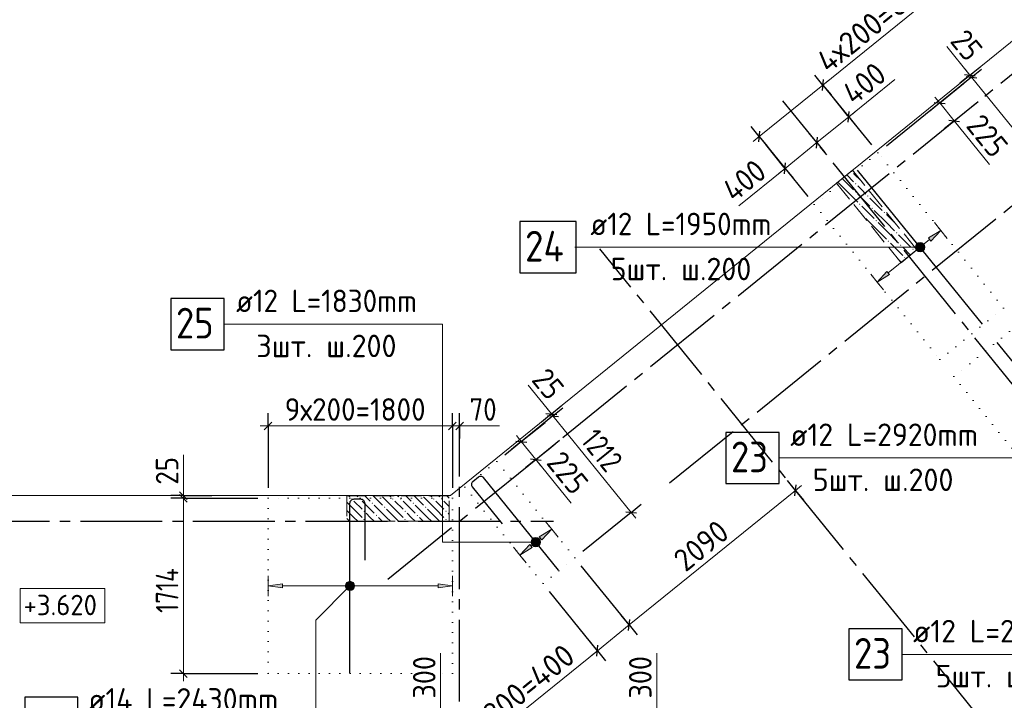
# Model space of a CAD drawing. Header units: millimetres. Extents: x 0 to 42000, y -76 to 29700.
# Tile 12 of 16: x 15164 to 24779, y 16732 to 23382. Entities that reach past the tile are written whole.
import ezdxf

# ---------------------------------------------------------------- set-up
doc = ezdxf.new("R2010")
doc.units = ezdxf.units.MM
for name, pattern in [('______2', [270, 200, -70]), ('______5', [1100, 800, -100, 100, -100]), ('______9', [100, 0, -100])]:
    doc.linetypes.add(name, pattern=pattern)
for name, color, linetype, lineweight in [('Standard', 7, 'Continuous', 25), ('ЖБ Перекрытие верхний уровень', 7, 'Continuous', 18), ('Общий01', 7, 'Continuous', 13), ('Позиционная метка номер позиции', 7, 'Continuous', 13), ('Размерная линия_ общее', 7, 'Continuous', 13)]:
    doc.layers.add(name, color=color, linetype=linetype, lineweight=lineweight)
doc.layers.add('ЖБ Пилон', color=7, linetype='______2', lineweight=13, true_color=0xa0a0a0)
doc.layers.add('Оси', color=7, linetype='______5', lineweight=13, true_color=0x656565)
doc.styles.add('ISOCPEUR', font='txt')

msp = doc.modelspace()

# ---------------------------------------------------------------- hatches: boundary and pattern name
at = {"linetype": 'Continuous', "lineweight": 13, "transparency": 33554687}
for points in [[(24062.3, 21219.1), (24158.5, 21322.7), (24037.1, 21250.2)], [(20262.7, 18299.8), (20358.9, 18403.5), (20237.5, 18330.9)], [(19248.7, 17830), (19388.7, 17850), (19248.7, 17870)]]:
    msp.add_hatch(color=7, dxfattribs=at).paths.add_polyline_path(points)
for points in [[(23658.2, 20891.9), (23536.8, 20819.3), (23633, 20922.9)], [(20169.5, 18224.3), (20048.1, 18151.7), (20144.3, 18255.4)], [(17728.7, 17830), (17588.7, 17850), (17728.7, 17870)]]:
    msp.add_hatch(color=7, dxfattribs=at).paths.add_polyline_path(points, flags=16)
at = {"layer": 'ЖБ Пилон', "linetype": 'Continuous', "lineweight": 18, "transparency": 33554687}
for points in [[(23288.2, 21904.4), (23293.4, 21899.2), (23286.9, 21892.7), (23281.1, 21898.6)], [(23320.4, 21779.2), (23326.9, 21785.7), (23333.4, 21779.2), (23326.9, 21772.7)], [(23320.4, 21699.2), (23326.9, 21705.7), (23333.4, 21699.2), (23326.9, 21692.7)], [(23440.4, 21659.2), (23446.9, 21665.7), (23453.4, 21659.2), (23446.9, 21652.7)], [(23360.4, 21579.2), (23366.9, 21585.7), (23373.4, 21579.2), (23366.9, 21572.7)], [(23480.4, 21539.2), (23486.9, 21545.7), (23493.4, 21539.2), (23486.9, 21532.7)], [(23402.8, 21461.6), (23406.9, 21465.7), (23413.4, 21459.2), (23408.6, 21454.4)], [(23600.4, 21499.2), (23606.9, 21505.7), (23613.4, 21499.2), (23606.9, 21492.7)], [(23520.4, 21419.2), (23526.9, 21425.7), (23533.4, 21419.2), (23526.9, 21412.7)], [(23720.4, 21379.2), (23724, 21382.8), (23729.8, 21375.6), (23726.9, 21372.7)], [(23720.4, 21299.2), (23726.9, 21305.7), (23733.4, 21299.2), (23726.9, 21292.7)], [(23640.4, 21219.2), (23646.9, 21225.7), (23653.4, 21219.2), (23646.9, 21212.7)], [(23760.4, 21179.2), (23766.9, 21185.7), (23773.4, 21179.2), (23766.9, 21172.7)], [(23800.4, 21059.2), (23806.9, 21065.7), (23813.4, 21059.2), (23806.9, 21052.7)], [(23880.4, 21139.2), (23886.9, 21145.7), (23893.4, 21139.2), (23886.9, 21132.7)], [(18400.4, 18699.2), (18406.9, 18705.7), (18413.4, 18699.2), (18406.9, 18692.7)], [(18480.4, 18699.2), (18486.9, 18705.7), (18493.4, 18699.2), (18486.9, 18692.7)], [(18600.4, 18659.2), (18606.9, 18665.7), (18613.4, 18659.2), (18606.9, 18652.7)], [(18800.4, 18699.2), (18806.9, 18705.7), (18813.4, 18699.2), (18806.9, 18692.7)], [(18880.4, 18699.2), (18886.9, 18705.7), (18893.4, 18699.2), (18886.9, 18692.7)], [(19000.4, 18659.2), (19006.9, 18665.7), (19013.4, 18659.2), (19006.9, 18652.7)], [(19200.4, 18699.2), (19206.9, 18705.7), (19213.4, 18699.2), (19206.9, 18692.7)], [(19280.4, 18699.2), (19286.9, 18705.7), (19293.4, 18699.2), (19286.9, 18692.7)], [(18520.4, 18579.2), (18526.9, 18585.7), (18533.4, 18579.2), (18526.9, 18572.7)], [(18720.4, 18619.2), (18726.9, 18625.7), (18733.4, 18619.2), (18726.9, 18612.7)], [(18920.4, 18579.2), (18926.9, 18585.7), (18933.4, 18579.2), (18926.9, 18572.7)], [(19120.4, 18619.2), (19126.9, 18625.7), (19133.4, 18619.2), (19126.9, 18612.7)], [(19320.4, 18579.2), (19326.9, 18585.7), (19333.4, 18579.2), (19326.9, 18572.7)], [(18520.4, 18499.2), (18526.9, 18505.7), (18533.4, 18499.2), (18526.9, 18492.7)], [(18640.4, 18539.2), (18646.9, 18545.7), (18653.4, 18539.2), (18646.9, 18532.7)], [(18920.4, 18499.2), (18926.9, 18505.7), (18933.4, 18499.2), (18926.9, 18492.7)], [(19040.4, 18539.2), (19046.9, 18545.7), (19053.4, 18539.2), (19046.9, 18532.7)], [(19320.4, 18499.2), (19326.9, 18505.7), (19333.4, 18499.2), (19326.9, 18492.7)]]:
    msp.add_hatch(color=7, dxfattribs=at).paths.add_polyline_path(points, flags=16)
at = {"layer": 'Позиционная метка номер позиции', "linetype": 'Continuous', "lineweight": 13, "transparency": 33554687}
for points in [[(23917.8, 21136.6), (23917.8, 21181.6), (23911.5, 21159.1)], [(23934, 21120.4), (23934, 21197.8), (23917.8, 21181.6)], [(23934, 21120.4), (23917.8, 21181.6), (23917.8, 21136.6)], [(23956.5, 21114.1), (23956.5, 21204.1), (23934, 21197.8)], [(23956.5, 21114.1), (23934, 21197.8), (23934, 21120.4)], [(23979, 21120.4), (23979, 21197.8), (23956.5, 21204.1)], [(23979, 21120.4), (23956.5, 21204.1), (23956.5, 21114.1)], [(23995.2, 21136.6), (23995.2, 21181.6), (23979, 21197.8)], [(23995.2, 21136.6), (23979, 21197.8), (23979, 21120.4)], [(23995.2, 21181.6), (23995.2, 21136.6), (24001.5, 21159.1)], [(20164.8, 18255.1), (20164.8, 18300.1), (20158.5, 18277.6)], [(20181, 18238.9), (20181, 18316.3), (20164.8, 18300.1)], [(20181, 18238.9), (20164.8, 18300.1), (20164.8, 18255.1)], [(20203.5, 18232.6), (20203.5, 18322.6), (20181, 18316.3)], [(20203.5, 18232.6), (20181, 18316.3), (20181, 18238.9)], [(20226, 18238.9), (20226, 18316.3), (20203.5, 18322.6)], [(20226, 18238.9), (20203.5, 18322.6), (20203.5, 18232.6)], [(20242.2, 18255.1), (20242.2, 18300.1), (20226, 18316.3)], [(20242.2, 18255.1), (20226, 18316.3), (20226, 18238.9)], [(20242.2, 18300.1), (20242.2, 18255.1), (20248.5, 18277.6)], [(18432, 17838.5), (18377.3, 17893.3), (18356.9, 17881.8)], [(18432, 17861.5), (18400.2, 17893.3), (18377.3, 17893.3)], [(18432, 17861.5), (18377.3, 17893.3), (18432, 17838.5)], [(18400.2, 17893.3), (18432, 17861.5), (18420.6, 17881.8)], [(18420.6, 17818.2), (18356.9, 17881.8), (18345.5, 17861.5)], [(18420.6, 17818.2), (18345.5, 17861.5), (18400.2, 17806.7)], [(18400.2, 17806.7), (18345.5, 17861.5), (18345.5, 17838.5)], [(18400.2, 17806.7), (18345.5, 17838.5), (18377.3, 17806.7)], [(18377.3, 17806.7), (18345.5, 17838.5), (18356.9, 17818.2)], [(18432, 17838.5), (18356.9, 17881.8), (18420.6, 17818.2)]]:
    msp.add_hatch(color=7, dxfattribs=at).paths.add_polyline_path(points)

# ---------------------------------------------------------------- linework, layer by layer
at = {"color": 7, "linetype": 'Continuous', "lineweight": 25, "transparency": 33554687}
for p, q in [((24566.3, 20406.1), (23346.7, 21912.2)), ((26539.1, 17969.9), (24709, 20229.8))]:
    msp.add_line(p, q, dxfattribs=at)
at = {"color": 251, "linetype": 'Continuous', "lineweight": 13, "true_color": 0x494949, "transparency": 33554687}
for p, q in [((24158.5, 21322.7), (24095.6, 21400.5)), ((24158.5, 21322.7), (24037.1, 21250.2)), ((24037.1, 21250.2), (24062.3, 21219.1)), ((24062.3, 21219.1), (24158.5, 21322.7)), ((24158.5, 21322.7), (24221.5, 21245)), ((24158.5, 21322.7), (24158.5, 21322.7)), ((23645.6, 20907.4), (24049.7, 21234.6)), ((23536.8, 20819.3), (23473.9, 20897)), ((23536.8, 20819.3), (23633, 20922.9)), ((23658.2, 20891.9), (23536.8, 20819.3)), ((23633, 20922.9), (23658.2, 20891.9)), ((23536.8, 20819.3), (23599.7, 20741.6)), ((23536.8, 20819.3), (23536.8, 20819.3)), ((20358.9, 18403.5), (20296, 18481.2)), ((20358.9, 18403.5), (20237.5, 18330.9)), ((20262.7, 18299.8), (20358.9, 18403.5)), ((20358.9, 18403.5), (20421.9, 18325.8)), ((20358.9, 18403.5), (20358.9, 18403.5)), ((20156.9, 18239.9), (20250.1, 18315.4)), ((20237.5, 18330.9), (20262.7, 18299.8)), ((20048.1, 18151.7), (19985.1, 18229.5)), ((20048.1, 18151.7), (20144.3, 18255.4)), ((20169.5, 18224.3), (20048.1, 18151.7)), ((20144.3, 18255.4), (20169.5, 18224.3)), ((20048.1, 18151.7), (20111, 18074)), ((20048.1, 18151.7), (20048.1, 18151.7)), ((17588.7, 17850), (17588.7, 17950)), ((19388.7, 17850), (19388.7, 17950)), ((17588.7, 17850), (17728.7, 17870)), ((17728.7, 17830), (17588.7, 17850)), ((17588.7, 17850), (17588.7, 17750)), ((17588.7, 17850), (17588.7, 17850)), ((17728.7, 17870), (17728.7, 17830)), ((17728.7, 17850), (19248.7, 17850)), ((19388.7, 17850), (19248.7, 17870)), ((19248.7, 17870), (19248.7, 17830)), ((19248.7, 17830), (19388.7, 17850)), ((19388.7, 17850), (19388.7, 17750)), ((19388.7, 17850), (19388.7, 17850))]:
    msp.add_line(p, q, dxfattribs=at)
at = {"color": 7, "linetype": 'Continuous', "lineweight": 25, "transparency": 33554687}
for points in [[(20048.5, 20909.1), (20598.5, 20909.1), (20598.5, 21409.1), (20048.5, 21409.1), (20048.5, 20909.1)], [(16639.5, 20157.6), (17159.5, 20157.6), (17159.5, 20657.6), (16639.5, 20657.6), (16639.5, 20157.6)], [(22059, 18849.9), (22579, 18849.9), (22579, 19349.9), (22059, 19349.9), (22059, 18849.9)], [(20425.9, 18002.9), (19693.2, 18907.8), (19688.3, 18912.4), (19682.3, 18916.2), (19675.7, 18918.9), (19669.1, 18920.2), (19662.5, 18920.3), (19655.5, 18919.1), (19648.8, 18916.5), (19643.1, 18913.1), (19588.1, 18868.5), (19583.5, 18863.7), (19579.7, 18857.7), (19577, 18851), (19575.7, 18844.5), (19575.6, 18837.9), (19576.8, 18830.8), (19579.4, 18824.2), (19582.8, 18818.5), (19875.1, 18457.6)], [(18388.7, 17000), (18388.7, 18658.5), (18389.8, 18666.2), (18392.4, 18674.1), (18396.5, 18681.3), (18401.4, 18687.3), (18407.4, 18692.3), (18414.7, 18696.3), (18422.6, 18698.9), (18430.2, 18700), (18491.2, 18700), (18498.9, 18698.9), (18506.8, 18696.3), (18514.1, 18692.3), (18520, 18687.3), (18525, 18681.3), (18529.1, 18674.1), (18531.7, 18666.2), (18532.7, 18658.5), (18532.7, 18100)], [(23260.8, 16931.2), (23780.8, 16931.2), (23780.8, 17431.2), (23260.8, 17431.2), (23260.8, 16931.2)], [(15212.8, 16264), (15732.8, 16264), (15732.8, 16764), (15212.8, 16764), (15212.8, 16264)]]:
    msp.add_lwpolyline(points, dxfattribs=at)
at = {"layer": 'Standard', "color": 7, "linetype": 'Continuous', "lineweight": 18, "transparency": 33554687}
for p, q in [((19370.2, 18732), (28172.9, 25860.3)), ((6828.7, 18732), (19370.2, 18732))]:
    msp.add_line(p, q, dxfattribs=at)
at = {"layer": 'Standard', "color": 7, "linetype": '______9', "lineweight": 13, "transparency": 33554687}
for p, q in [((23544.9, 22080.5), (22923.2, 21577)), ((24772.1, 20565), (23544.9, 22080.5)), ((22923.2, 21577), (24150.4, 20061.6)), ((24150.4, 20061.6), (24772.1, 20565)), ((24907.3, 20398.1), (24285.6, 19894.7)), ((24285.6, 19894.7), (26123.2, 17625.4)), ((19822.4, 19066), (19511.6, 18814.3)), ((20585.1, 18124.1), (19822.4, 19066)), ((19511.6, 18814.3), (20274.3, 17872.4)), ((19388.7, 18707), (17588.7, 18707)), ((17588.7, 18707), (17588.7, 16993)), ((19388.7, 16993), (19388.7, 18707)), ((20274.3, 17872.4), (20585.1, 18124.1)), ((17588.7, 16993), (19388.7, 16993))]:
    msp.add_line(p, q, dxfattribs=at)
at = {"layer": 'ЖБ Перекрытие верхний уровень', "color": 7, "linetype": 'Continuous', "lineweight": 18, "transparency": 33554687}
for p, q in [((28172.9, 25860.3), (19370.2, 18732)), ((19370.2, 18732), (6828.7, 18732))]:
    msp.add_line(p, q, dxfattribs=at)
at = {"layer": 'ЖБ Пилон', "color": 253, "linetype": '______2', "lineweight": 13, "true_color": 0xa0a0a0, "transparency": 33554687}
for p, q in [((23296.3, 21910.9), (23140.9, 21785.1)), ((23925.6, 21133.8), (23296.3, 21910.9)), ((23140.9, 21785.1), (23770.2, 21007.9)), ((23770.2, 21007.9), (23925.6, 21133.8)), ((18359.1, 18731.7), (18359.1, 18481.7)), ((19359.1, 18731.7), (18359.1, 18731.7)), ((19359.1, 18481.7), (19359.1, 18731.7)), ((18359.1, 18481.7), (19359.1, 18481.7))]:
    msp.add_line(p, q, dxfattribs=at)
at = {"layer": 'ЖБ Пилон', "color": 9, "linetype": 'Continuous', "lineweight": 18, "true_color": 0xc7c7c7, "transparency": 33554687}
for p, q in [((23226.9, 21799.2), (23196.2, 21829.9)), ((23240.4, 21865.7), (23306.9, 21799.2)), ((23306.9, 21879.2), (23385.9, 21800.2)), ((23152, 21794.1), (23226.9, 21719.2)), ((23226.9, 21799.2), (23306.9, 21719.2)), ((23386.9, 21719.2), (23346.9, 21759.2)), ((23226.9, 21719.2), (23346.9, 21599.2)), ((23346.9, 21679.2), (23466.9, 21559.2)), ((23426.9, 21679.2), (23386.9, 21719.2)), ((23466.9, 21639.2), (23586.9, 21519.2)), ((23386.9, 21559.2), (23506.9, 21439.2)), ((23626.9, 21399.2), (23506.9, 21519.2)), ((23626.9, 21479.2), (23706.9, 21399.2)), ((23546.9, 21319.2), (23426.9, 21439.2)), ((23546.9, 21399.2), (23626.9, 21319.2)), ((23626.9, 21399.2), (23706.9, 21319.2)), ((23546.9, 21319.2), (23626.9, 21239.2)), ((23626.9, 21319.2), (23746.9, 21199.2)), ((23746.9, 21279.2), (23866.9, 21159.2)), ((23666.9, 21199.2), (23786.9, 21079.2)), ((23786.9, 21159.2), (23863, 21083.1)), ((23907.2, 21118.9), (23906.9, 21119.2)), ((23735.8, 21050.3), (23774.6, 21011.5)), ((18426.9, 18599.2), (18359.1, 18667.1)), ((18374.5, 18731.7), (18386.9, 18719.2)), ((18426.9, 18679.2), (18506.9, 18599.2)), ((18466.9, 18719.2), (18454.5, 18731.7)), ((18506.9, 18679.2), (18626.9, 18559.2)), ((18534.5, 18731.7), (18586.9, 18679.2)), ((18614.5, 18731.7), (18706.9, 18639.2)), ((18826.9, 18599.2), (18706.9, 18719.2)), ((18774.5, 18731.7), (18786.9, 18719.2)), ((18826.9, 18679.2), (18906.9, 18599.2)), ((18866.9, 18719.2), (18854.5, 18731.7)), ((18906.9, 18679.2), (19026.9, 18559.2)), ((18934.5, 18731.7), (18986.9, 18679.2)), ((19014.5, 18731.7), (19106.9, 18639.2)), ((19226.9, 18599.2), (19106.9, 18719.2)), ((19174.5, 18731.7), (19186.9, 18719.2)), ((19226.9, 18679.2), (19306.9, 18599.2)), ((19266.9, 18719.2), (19254.5, 18731.7)), ((19306.9, 18679.2), (19359.1, 18627.1)), ((19334.5, 18731.7), (19359.1, 18707.1)), ((18359.1, 18587.1), (18426.9, 18519.2)), ((18426.9, 18599.2), (18506.9, 18519.2)), ((18586.9, 18519.2), (18546.9, 18559.2)), ((18746.9, 18519.2), (18626.9, 18639.2)), ((18746.9, 18599.2), (18826.9, 18519.2)), ((18826.9, 18599.2), (18906.9, 18519.2)), ((18986.9, 18519.2), (18946.9, 18559.2)), ((19146.9, 18519.2), (19026.9, 18639.2)), ((19146.9, 18599.2), (19226.9, 18519.2)), ((19226.9, 18599.2), (19306.9, 18519.2)), ((19359.1, 18547.1), (19346.9, 18559.2)), ((18359.1, 18507.1), (18384.5, 18481.7)), ((18426.9, 18519.2), (18464.5, 18481.7)), ((18624.5, 18481.7), (18586.9, 18519.2)), ((18666.9, 18519.2), (18704.5, 18481.7)), ((18746.9, 18519.2), (18784.5, 18481.7)), ((18826.9, 18519.2), (18864.5, 18481.7)), ((19024.5, 18481.7), (18986.9, 18519.2)), ((19066.9, 18519.2), (19104.5, 18481.7)), ((19146.9, 18519.2), (19184.5, 18481.7)), ((19226.9, 18519.2), (19264.5, 18481.7))]:
    msp.add_line(p, q, dxfattribs=at)
at = {"layer": 'Общий01', "color": 7, "linetype": 'Continuous', "lineweight": 18, "transparency": 33554687}
msp.add_lwpolyline([(15168.4, 17490.2), (15995.1, 17490.2), (15995.1, 17823.5), (15168.4, 17823.5), (15168.4, 17490.2)], dxfattribs=at)
at = {"layer": 'Оси', "color": 8, "linetype": '______5', "lineweight": -3, "transparency": 33554687}
for p, q in [((18759.3, 17915.9), (30968.3, 27802.5)), ((21510.2, 18856.8), (31597.6, 27025.4)), ((33995, 8540.1), (22616.9, 22590.9)), ((32207.6, 7092.6), (20829.5, 21143.4)), ((19458.7, 6819.3), (19458.7, 19514.6)), ((3656, 18482), (20376, 18482))]:
    msp.add_line(p, q, dxfattribs=at)
at = {"layer": 'Позиционная метка номер позиции', "color": 251, "linetype": 'Continuous', "lineweight": 13, "true_color": 0x656565, "transparency": 33554687}
for p, q in [((23007.8, 22743.8), (24173.5, 23687.8)), ((24442.8, 22839.7), (24216.2, 23119.5)), ((23259.5, 22433), (23710.2, 22798)), ((24289.1, 22393.9), (24635.3, 21966.4)), ((22187, 21564.5), (22637.8, 21929.5)), ((20355.8, 19530.1), (20129.2, 19809.9)), ((19458.7, 19414), (19848.7, 19414)), ((16763.1, 18732), (16763.1, 19132)), ((20203.8, 19085.6), (20549.9, 18658.2)), ((20805.2, 17216.8), (19662.8, 16291.7)), ((19274.4, 16632), (19274.4, 17192)), ((21384.2, 16632), (21384.2, 17192))]:
    msp.add_line(p, q, dxfattribs=at)
at = {"layer": 'Позиционная метка номер позиции', "color": 7, "linetype": 'Continuous', "lineweight": 13, "transparency": 33554687}
for p, q in [((23956.5, 21159.1), (20583.5, 21159.1)), ((23911.5, 21159.1), (23911.5, 21159.1)), ((23956.5, 21204.1), (23956.5, 21204.1)), ((24001.5, 21159.1), (24001.5, 21159.1)), ((23956.5, 21114.1), (23956.5, 21114.1)), ((25624, 19099.9), (22579, 19099.9)), ((20158.5, 18277.6), (20158.5, 18277.6)), ((20203.5, 18322.6), (20203.5, 18322.6)), ((20248.5, 18277.6), (20248.5, 18277.6)), ((20203.5, 18232.6), (20203.5, 18232.6)), ((18356.9, 17881.8), (18356.9, 17881.8)), ((18356.9, 17818.2), (18356.9, 17818.2)), ((18420.6, 17881.8), (18420.6, 17881.8)), ((18420.6, 17818.2), (18420.6, 17818.2)), ((27074.8, 17181.2), (23780.8, 17181.2))]:
    msp.add_line(p, q, dxfattribs=at)
for points in [[(20203.5, 18277.6), (19293.5, 18277.6), (19293.5, 20407.6), (17159.5, 20407.6)], [(18388.7, 17850), (18055.4, 17516.7), (18055.4, 16514), (15732.8, 16514)]]:
    msp.add_lwpolyline(points, dxfattribs=at)
for centre in [(23956.5, 21159.1), (20203.5, 18277.6), (18388.7, 17850)]:
    msp.add_circle(centre, 45, dxfattribs=at)
at = {"layer": 'Размерная линия_ общее', "color": 251, "linetype": 'Continuous', "lineweight": 13, "true_color": 0x656565, "transparency": 33554687}
for p, q in [((24442.8, 22839.7), (24395.6, 22898)), ((23007.8, 22743.8), (23066, 22791)), ((24442.8, 22839.7), (24458.5, 22820.3)), ((24458.5, 22820.3), (25685.7, 21304.8)), ((22386, 22240.4), (23007.8, 22743.8)), ((24147.7, 22568.5), (24100.5, 22626.8)), ((24147.7, 22568.5), (24289.1, 22393.9)), ((22948.6, 22181.2), (23259.5, 22433)), ((23259.5, 22433), (23317.8, 22480.2)), ((24289.1, 22393.9), (24336.3, 22335.6)), ((22386, 22240.4), (22327.8, 22193.2)), ((22637.8, 21929.5), (22948.6, 22181.2)), ((22637.8, 21929.5), (22579.5, 21882.3)), ((20355.8, 19530.1), (20308.6, 19588.4)), ((20355.8, 19530.1), (20371.5, 19510.7)), ((20371.5, 19510.7), (21134.2, 18568.8)), ((17588.7, 19414), (17513.7, 19414)), ((19388.7, 19414), (17588.7, 19414)), ((19458.7, 19414), (19388.7, 19414)), ((19458.7, 19414), (19533.7, 19414)), ((20062.3, 19260.3), (20015.1, 19318.6)), ((20062.3, 19260.3), (20203.8, 19085.6)), ((20203.8, 19085.6), (20251, 19027.3)), ((16763.1, 18732), (16763.1, 18807)), ((21116, 17468.5), (22740.3, 18783.8)), ((22740.3, 18783.8), (22798.6, 18831)), ((16763.1, 18732), (16763.1, 18707)), ((16763.1, 18707), (16763.1, 16993)), ((21134.2, 18568.8), (21181.4, 18510.5)), ((20805.2, 17216.8), (21116, 17468.5)), ((20805.2, 17216.8), (20746.9, 17169.6)), ((16763.1, 16993), (16763.1, 16918))]:
    msp.add_line(p, q, dxfattribs=at)
at = {"layer": 'Размерная линия_ общее', "color": 251, "linetype": 'Continuous', "lineweight": -3, "true_color": 0x656565, "transparency": 33554687}
for p, q in [((24442.8, 22839.7), (24539.9, 22918.4)), ((24458.5, 22820.3), (24555.7, 22898.9)), ((23007.8, 22743.8), (22929.1, 22841)), ((24458.5, 22820.3), (23627.3, 22147.2)), ((24442.8, 22839.7), (24345.7, 22761)), ((24458.5, 22820.3), (24361.4, 22741.6)), ((23007.8, 22743.8), (23086.4, 22646.7)), ((23007.8, 22743.8), (23482, 22158.2)), ((24147.7, 22568.5), (24380.8, 22757.3)), ((24147.7, 22568.5), (24244.8, 22647.2)), ((23259.5, 22433), (23180.8, 22530.1)), ((24147.7, 22568.5), (24050.5, 22489.9)), ((24289.1, 22393.9), (24522.3, 22582.7)), ((23259.5, 22433), (23338.2, 22335.8)), ((24289.1, 22393.9), (24386.3, 22472.5)), ((22386, 22240.4), (22307.4, 22337.5)), ((24289.1, 22393.9), (24192, 22315.2)), ((22386, 22240.4), (22464.7, 22143.2)), ((22386, 22240.4), (22860.3, 21654.7)), ((22948.6, 22181.2), (22870, 22278.4)), ((22948.6, 22181.2), (23027.3, 22084.1)), ((22948.6, 22181.2), (22948.6, 22181.2)), ((22637.8, 21929.5), (22559.1, 22026.7)), ((22637.8, 21929.5), (22716.4, 21832.4)), ((17588.7, 19414), (17588.7, 19539)), ((19388.7, 19414), (19388.7, 19539)), ((19458.7, 19414), (19458.7, 19539)), ((20355.8, 19530.1), (20258.6, 19451.4)), ((20355.8, 19530.1), (20452.9, 19608.7)), ((20355.8, 19530.1), (20355.8, 19530.1)), ((20371.5, 19510.7), (20468.6, 19589.3)), ((20371.5, 19510.7), (19900.1, 19129)), ((20062.3, 19260.3), (20293.8, 19447.7)), ((20371.5, 19510.7), (20274.3, 19432)), ((17588.7, 19414), (17588.7, 19289)), ((17588.7, 19414), (17588.7, 18807)), ((19388.7, 19414), (19388.7, 19289)), ((19388.7, 19414), (19388.7, 18807)), ((19458.7, 19414), (19458.7, 19414.6)), ((19458.7, 19414), (19458.7, 19289)), ((20062.3, 19260.3), (20159.5, 19339)), ((20062.3, 19260.3), (19965.2, 19181.6)), ((20203.8, 19085.6), (20435.2, 19273)), ((20203.8, 19085.6), (20300.9, 19164.3)), ((20203.8, 19085.6), (20106.6, 19006.9)), ((22740.3, 18783.8), (22661.6, 18881)), ((22740.3, 18783.8), (22818.9, 18686.7)), ((22740.3, 18783.8), (22740.3, 18783.8)), ((16763.1, 18732), (16638.1, 18732)), ((16763.1, 18707), (16638.1, 18707)), ((16763.1, 18732), (16888.1, 18732)), ((16763.1, 18732), (17041.2, 18732)), ((16763.1, 18707), (16888.1, 18707)), ((16763.1, 18707), (17488.7, 18707)), ((21134.2, 18568.8), (20662.9, 18187.1)), ((21134.2, 18568.8), (21037.1, 18490.1)), ((21134.2, 18568.8), (21231.4, 18647.4)), ((21116, 17468.5), (21037.4, 17565.7)), ((21116, 17468.5), (21194.7, 17371.4)), ((20805.2, 17216.8), (20726.5, 17313.9)), ((20805.2, 17216.8), (20883.9, 17119.6)), ((16763.1, 16993), (16638.1, 16993)), ((16763.1, 16993), (16888.1, 16993)), ((16763.1, 16993), (17488.7, 16993))]:
    msp.add_line(p, q, dxfattribs=at)
at = {"layer": 'Размерная линия_ общее', "color": 251, "linetype": 'Continuous', "lineweight": 25, "true_color": 0x656565, "transparency": 33554687}
for p, q in [((23002.2, 22691.1), (23013.3, 22796.6)), ((24390.1, 22845.3), (24495.5, 22834.2)), ((24405.8, 22825.8), (24511.3, 22814.7)), ((24094.9, 22574.1), (24200.4, 22563)), ((23253.9, 22380.2), (23265, 22485.7)), ((24236.4, 22399.4), (24341.9, 22388.3)), ((22380.5, 22187.6), (22391.6, 22293.1)), ((22943.1, 22128.5), (22954.2, 22234)), ((22632.2, 21876.8), (22643.3, 21982.3)), ((20303, 19535.6), (20408.5, 19524.5)), ((17626.2, 19451.5), (17551.2, 19376.5)), ((19426.2, 19451.5), (19351.2, 19376.5)), ((19496.2, 19451.5), (19421.2, 19376.5)), ((20318.7, 19516.2), (20424.2, 19505.1)), ((20009.6, 19265.8), (20115.1, 19254.8)), ((20151, 19091.2), (20256.5, 19080.1)), ((16725.6, 18769.5), (16800.6, 18694.5)), ((22734.7, 18731.1), (22745.8, 18836.5)), ((16725.6, 18744.5), (16800.6, 18669.5)), ((21081.5, 18574.3), (21187, 18563.2)), ((21110.5, 17415.8), (21121.6, 17521.3)), ((20799.6, 17164.1), (20810.7, 17269.5)), ((16725.6, 17030.5), (16800.6, 16955.5))]:
    msp.add_line(p, q, dxfattribs=at)
at = {"layer": 'Размерная линия_ общее', "color": 251, "linetype": 'Continuous', "lineweight": -3, "true_color": 0x656565, "transparency": 33554687}
for points in [[(24442.8, 22839.7), (24456, 22850.4), (24456, 22850.4), (24456, 22850.4), (24456, 22850.4), (24456, 22850.4), (24456, 22850.4), (24456, 22850.4), (24456, 22850.4), (24456, 22850.4), (24456, 22850.4), (24456, 22850.4), (24456, 22850.4), (24456, 22850.4), (24456, 22850.4), (24466.8, 22859.1), (24466.8, 22859.1), (24472.4, 22863.6)], [(23259.5, 22433), (23248.8, 22446.2), (23248.8, 22446.2), (23070.7, 22666.1)], [(22637.8, 21929.5), (22627.1, 21942.7), (22627.1, 21942.7), (22449, 22162.7)], [(21116, 17468.5), (21104.3, 17483), (21104.3, 17483), (20648.1, 18046.4)], [(20805.2, 17216.8), (20792.9, 17232), (20792.9, 17232), (20337.2, 17794.7)]]:
    msp.add_lwpolyline(points, dxfattribs=at)

# ---------------------------------------------------------------- texts
at = {"color": 7, "linetype": 'Continuous', "lineweight": 13, "transparency": 33554687, "attachment_point": 7, "style": 'ISOCPEUR'}
for s, insert, char_height, width in [('\\W0.94;ø12 L=1950mm ', (20736.5, 21276.5), 220, 2104.383), ('\\W0.88;24', (20098.5, 21019.1), 300, 581.99), ('\\W0.97;5шт. ш.200 ', (20934.5, 20836.5), 220, 1712.331), ('\\W0.94;ø12 L=1830mm ', (17276.5, 20525), 220, 2104.383), ('\\W0.87;25', (16689.5, 20267.6), 300, 550.811), ('\\W0.97;3шт. ш.200 ', (17474.5, 20084.9), 220, 1712.324), ('\\W0.96;ø12 L=2920mm ', (22688, 19217.2), 220, 2150.523), ('\\W0.87;23', (22109, 18959.9), 300, 550.811), ('\\W0.97;5шт. ш.200 ', (22908, 18777.2), 220, 1712.324), ('\\W0.96;ø12 L=2920mm ', (23887.8, 17298.6), 220, 2150.523), ('\\W0.87;23', (23310.8, 17041.2), 300, 550.803), ('\\W0.97;5шт. ш.200 ', (24107.8, 16858.6), 220, 1712.331), ('\\W0.96;ø14 L=2430mm ', (15831.8, 16631.3), 220, 2194.699)]:
    msp.add_mtext(s, dxfattribs=dict(at, insert=insert, char_height=char_height, width=width))
at = {"layer": 'Общий01', "color": 7, "linetype": 'Continuous', "lineweight": 18, "transparency": 33554687, "insert": (15201.8, 17563.5), "char_height": 200, "width": 854.283, "attachment_point": 7, "style": 'ISOCPEUR'}
msp.add_mtext('\\W0.95;+3.620', dxfattribs=at)
at = {"layer": 'Размерная линия_ общее', "color": 251, "linetype": 'Continuous', "lineweight": 25, "true_color": 0x656565, "transparency": 33554687, "char_height": 220, "attachment_point": 7, "style": 'ISOCPEUR'}
for s, insert, width, rotation in [('\\W0.97;4х200=800', (23060.2, 22850.7), 1513.517, 39), ('\\W0.87;25', (24240.3, 23169.2), 403.924, 309), ('\\W0.92;400', (23311.6, 22539.5), 584.441, 39), ('\\W0.91;225', (24395.6, 22341.8), 561.99, 309), ('\\W0.92;400', (22140.4, 21591.1), 584.447, 39), ('\\W0.87;25', (20153.3, 19859.6), 403.93, 309), ('\\W0.80;1212', (20632.5, 19267.8), 615.717, 309), ('\\W0.91;225', (20297.7, 19049.1), 561.984, 309), ('\\W0.87;25', (16713.1, 18839.5), 403.932, 90), ('\\W0.93;2090', (21665.9, 17978.1), 718.093, 39), ('\\W0.81;1714', (16713.1, 17586), 638.483, 90), ('\\W0.97;2х200=400', (19594.3, 16308.4), 1513.524, 39), ('\\W0.91;300', (19224.4, 16749.5), 561.988, 90), ('\\W0.91;300', (21334.3, 16749.5), 561.988, 90)]:
    msp.add_mtext(s, dxfattribs=dict(at, insert=insert, width=width, rotation=rotation))
for s, insert, width in [('\\W0.94;9х200=1800', (17751.7, 19464), 1598.716), ('\\W0.87;70', (19556.2, 19464), 403.924)]:
    msp.add_mtext(s, dxfattribs=dict(at, insert=insert, width=width))

doc.saveas('drawing.dxf')
